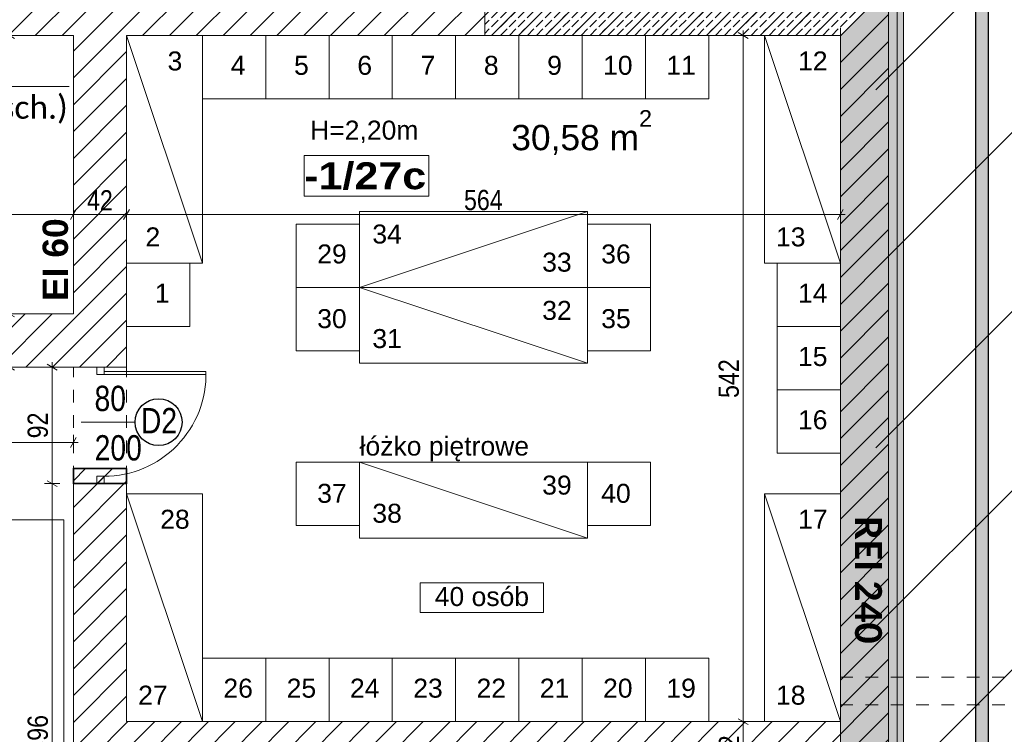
# Model space of a CAD drawing. Header units: centimetres. Extents: x 18292 to 3593338517, y 11794 to 62103.
# Tile 40 of 147: x 29338 to 30116, y 55224 to 55789. Entities that reach past the tile are written whole.
import ezdxf

# ---------------------------------------------------------------- set-up
doc = ezdxf.new("R2010")
doc.units = ezdxf.units.CM
doc.header["$MEASUREMENT"] = 0
doc.linetypes.add('Dashed-002', pattern=[20, 10, -10])
for name, color, linetype in [('410-Fundamenty', 7, 'Continuous'), ('499-Wymiary i opisy', 7, 'Continuous'), ('___WYBURZENIA', 7, 'Continuous'), ('__PROJEKTOWANE', 7, 'Continuous'), ('__PROJEKTOWANE_WYPOSAŻENIE', 7, 'Continuous'), ('MF-NR', 7, 'Continuous'), ('MF_KRESKOWANIE', 7, 'Continuous'), ('MF_NR', 7, 'Continuous'), ('MF_OKNA', 7, 'Continuous'), ('MF_przerywana', 7, 'Continuous'), ('MF_SCIANY_KONSTR', 7, 'Continuous'), ('MF_SCIANY_KONSTR istn.', 7, 'Continuous'), ('MF_WIDOK', 7, 'Continuous')]:
    doc.layers.add(name, color=color, linetype=linetype)
doc.styles.add('GENERATED_STYLE_1', font='txt')
doc.styles.add('GENERATED_STYLE_2', font='txt')
doc.styles.add('GENERATED_STYLE_4', font='txt')
doc.styles.add('GENERATED_STYLE_5', font='txt')
doc.styles.add('GENERATED_STYLE_6', font='txt')
doc.styles.add('GENERATED_STYLE_7', font='txt')
doc.styles.add('GENERATED_STYLE_8', font='txt')
doc.dimstyles.new('GENERATED_STYLE__1', dxfattribs={"dimtxt": 16, "dimasz": 6.08, "dimexe": 0.18, "dimexo": 0.0625, "dimgap": 0.09, "dimtad": 1, "dimtih": 1, "dimtoh": 1, "dimdec": 0, "dimzin": 0, "dimdsep": 46, "dimtxsty": 'GENERATED_STYLE_4', "dimblk": 'ARROWHEAD_2', "dimblk1": 'ARROWHEAD_2', "dimblk2": 'ARROWHEAD_2', "dimcen": 0.09, "dimse1": 1, "dimse2": 1, "dimclrd": 7, "dimclre": 7, "dimclrt": 7, "dimadec": 0, "dimazin": 0, "dimtfac": 1, "dimtdec": 4, "dimtmove": 0, "dimatfit": 3, "dimfxl": 0, "dimtolj": 1, "dimtzin": 0, "dimarcsym": 0})
doc.dimstyles.new('GENERATED_STYLE__4', dxfattribs={"dimtxt": 16, "dimasz": 6.08, "dimexe": 0.18, "dimexo": 0.0625, "dimgap": 0.09, "dimtad": 1, "dimdec": 0, "dimzin": 0, "dimdsep": 46, "dimtxsty": 'GENERATED_STYLE_4', "dimblk": 'ARROWHEAD_2', "dimblk1": 'ARROWHEAD_2', "dimblk2": 'ARROWHEAD_2', "dimcen": 0.09, "dimse1": 1, "dimse2": 1, "dimclrd": 7, "dimclre": 7, "dimclrt": 7, "dimadec": 0, "dimazin": 0, "dimtfac": 1, "dimtdec": 4, "dimtmove": 0, "dimatfit": 3, "dimfxl": 0, "dimtolj": 1, "dimtzin": 0, "dimarcsym": 0})
doc.dimstyles.new('GENERATED_STYLE__6', dxfattribs={"dimtxt": 16, "dimasz": 6.08, "dimexe": 0.18, "dimexo": 0.0625, "dimgap": 0.09, "dimtad": 1, "dimdec": 0, "dimzin": 0, "dimdsep": 46, "dimtxsty": 'GENERATED_STYLE_1', "dimblk": 'ARROWHEAD_2', "dimblk1": 'ARROWHEAD_2', "dimblk2": 'ARROWHEAD_2', "dimcen": 0.09, "dimse1": 1, "dimse2": 1, "dimclrd": 7, "dimclre": 7, "dimclrt": 7, "dimadec": 0, "dimazin": 0, "dimtfac": 1, "dimtdec": 4, "dimtmove": 0, "dimatfit": 3, "dimfxl": 0, "dimtolj": 1, "dimtzin": 0, "dimarcsym": 0})
pattern_1 = [(45, (4868174.165, 3898003.605), (-10.606601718, 10.606601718), [])]
pattern_2 = [(45, (4868174.165, 3898003.605), (-7.071067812, 7.071067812), [7.5, -2.5]), (45, (4868174.165, 3898010.676), (-7.071067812, 7.071067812), [7.5, -2.5])]

# ---------------------------------------------------------------- blocks, each defined once
blk = doc.blocks.new('*D65', base_point=(4868174.17, 3898003.61))
at = {"layer": '499-Wymiary i opisy', "color": 7, "linetype": 'Continuous', "lineweight": 13}
for p, q in [((29326.36, 55516.8), (29334.36, 55512.18)), ((29336.36, 55514.49), (29324.36, 55514.49)), ((29330.36, 54747.49), (29330.36, 55514.49)), ((29336.36, 54747.49), (29324.36, 54747.49)), ((29326.36, 54749.8), (29334.36, 54745.18))]:
    blk.add_line(p, q, dxfattribs=at)
at = {"layer": '499-Wymiary i opisy', "color": 7, "lineweight": 13, "insert": (29327.16, 55115.63), "char_height": 16, "attachment_point": 7, "rotation": 90, "style": 'GENERATED_STYLE_4'}
blk.add_mtext('\\A1;{\\pql;\\fArial Narrow|b0|i0|c238|p34;767}', dxfattribs=at)
blk = doc.blocks.new('ARROWHEAD_2')
at = {"color": 0, "linetype": 'Continuous', "lineweight": 0}
for p, q in [((0, 0), (-1, 0)), ((-0.38, -0.66), (0.38, 0.66))]:
    blk.add_line(p, q, dxfattribs=at)
blk = doc.blocks.new('*D66', base_point=(4868174.17, 3898003.61))
at = {"layer": '499-Wymiary i opisy', "color": 7, "linetype": 'Continuous', "lineweight": 13}
for p, q in [((29336.36, 55556.49), (29324.36, 55556.49)), ((29326.36, 55558.8), (29334.36, 55554.18)), ((29330.36, 55514.49), (29330.36, 55556.49)), ((29326.36, 55516.8), (29334.36, 55512.18)), ((29336.36, 55514.49), (29324.36, 55514.49))]:
    blk.add_line(p, q, dxfattribs=at)
at = {"layer": '499-Wymiary i opisy', "color": 7, "lineweight": 13, "insert": (29327.16, 55525.25), "char_height": 16, "attachment_point": 7, "rotation": 90, "style": 'GENERATED_STYLE_4'}
blk.add_mtext('\\A1;{\\pql;\\fArial Narrow|b0|i0|c238|p34;42}', dxfattribs=at)
blk = doc.blocks.new('*D67', base_point=(4868174.17, 3898003.61))
at = {"layer": '499-Wymiary i opisy', "color": 7, "linetype": 'Continuous', "lineweight": 13}
for p, q in [((29336.36, 55776.49), (29324.36, 55776.49)), ((29326.36, 55778.8), (29334.36, 55774.18)), ((29330.36, 55556.49), (29330.36, 55776.49)), ((29336.36, 55556.49), (29324.36, 55556.49)), ((29326.36, 55558.8), (29334.36, 55554.18))]:
    blk.add_line(p, q, dxfattribs=at)
at = {"layer": '499-Wymiary i opisy', "color": 7, "lineweight": 13, "insert": (29327.16, 55651.13), "char_height": 16, "attachment_point": 7, "rotation": 90, "style": 'GENERATED_STYLE_4'}
blk.add_mtext('\\A1;{\\pql;\\fArial Narrow|b0|i0|c238|p34;220}', dxfattribs=at)
blk = doc.blocks.new('*D68', base_point=(4868174.17, 3898003.61))
at = {"layer": '499-Wymiary i opisy', "color": 7, "linetype": 'Continuous', "lineweight": 13}
for p, q in [((29336.36, 55820.49), (29324.36, 55820.49)), ((29334.36, 55818.18), (29326.36, 55822.8)), ((29330.36, 55820.49), (29330.36, 55824.41)), ((29330.36, 55776.49), (29330.36, 55820.49)), ((29336.36, 55776.49), (29324.36, 55776.49)), ((29326.36, 55778.8), (29334.36, 55774.18))]:
    blk.add_line(p, q, dxfattribs=at)
at = {"layer": '499-Wymiary i opisy', "color": 7, "lineweight": 13, "insert": (29327.16, 55788.25), "char_height": 16, "attachment_point": 7, "rotation": 90, "style": 'GENERATED_STYLE_4'}
blk.add_mtext('\\A1;{\\pql;\\fArial Narrow|b0|i0|c238|p34;44}', dxfattribs=at)
blk = doc.blocks.new('*D75', base_point=(4868174.17, 3898003.61))
at = {"layer": '499-Wymiary i opisy', "color": 7, "linetype": 'Continuous', "lineweight": 13}
for p, q in [((29042.88, 55629.09), (29042.88, 55641.09)), ((29380.88, 55629.09), (29380.88, 55641.09)), ((29045.19, 55639.09), (29040.57, 55631.09)), ((29042.88, 55635.09), (29380.88, 55635.09)), ((29383.19, 55639.09), (29378.57, 55631.09))]:
    blk.add_line(p, q, dxfattribs=at)
at = {"layer": '499-Wymiary i opisy', "color": 7, "lineweight": 13, "insert": (29196.52, 55638.29), "char_height": 16, "attachment_point": 7, "style": 'GENERATED_STYLE_4'}
blk.add_mtext('\\A1;{\\pql;\\fArial Narrow|b0|i0|c238|p34;338}', dxfattribs=at)
blk = doc.blocks.new('*D76', base_point=(4868174.17, 3898003.61))
at = {"layer": '499-Wymiary i opisy', "color": 7, "linetype": 'Continuous', "lineweight": 13}
for p, q in [((29380.88, 55629.09), (29380.88, 55641.09)), ((29422.88, 55629.09), (29422.88, 55641.09)), ((29383.19, 55639.09), (29378.57, 55631.09)), ((29380.88, 55635.09), (29422.88, 55635.09)), ((29425.19, 55639.09), (29420.57, 55631.09))]:
    blk.add_line(p, q, dxfattribs=at)
at = {"layer": '499-Wymiary i opisy', "color": 7, "lineweight": 13, "insert": (29391.64, 55638.29), "char_height": 16, "attachment_point": 7, "style": 'GENERATED_STYLE_4'}
blk.add_mtext('\\A1;{\\pql;\\fArial Narrow|b0|i0|c238|p34;42}', dxfattribs=at)
blk = doc.blocks.new('*D77', base_point=(4868174.17, 3898003.61))
at = {"layer": '499-Wymiary i opisy', "color": 7, "linetype": 'Continuous', "lineweight": 13}
for p, q in [((29422.88, 55629.09), (29422.88, 55641.09)), ((29986.88, 55629.09), (29986.88, 55641.09)), ((29425.19, 55639.09), (29420.57, 55631.09)), ((29422.88, 55635.09), (29986.88, 55635.09)), ((29984.57, 55631.09), (29989.19, 55639.09)), ((29986.88, 55635.09), (29990.79, 55635.09))]:
    blk.add_line(p, q, dxfattribs=at)
at = {"layer": '499-Wymiary i opisy', "color": 7, "lineweight": 13, "insert": (29689.52, 55638.29), "char_height": 16, "attachment_point": 7, "style": 'GENERATED_STYLE_4'}
blk.add_mtext('\\A1;{\\pql;\\fArial Narrow|b0|i0|c238|p34;564}', dxfattribs=at)
blk = doc.blocks.new('*D126', base_point=(4868174.17, 3898003.61))
at = {"layer": '499-Wymiary i opisy', "color": 7, "linetype": 'Continuous', "lineweight": 13}
for p, q in [((31249.77, 59744.18), (31241.77, 59748.8)), ((31245.77, 59746.49), (31245.77, 59750.41)), ((31251.77, 59746.49), (31239.77, 59746.49)), ((31245.77, 52927.49), (31245.77, 59746.49)), ((31251.77, 52927.49), (31239.77, 52927.49)), ((31241.77, 52929.8), (31249.77, 52925.18)), ((31245.77, 52923.58), (31245.77, 52927.49))]:
    blk.add_line(p, q, dxfattribs=at)
at = {"layer": '499-Wymiary i opisy', "color": 7, "lineweight": 13, "insert": (31242.57, 56311.39), "char_height": 16, "attachment_point": 7, "rotation": 90, "style": 'GENERATED_STYLE_1'}
blk.add_mtext('\\A1;{\\pql;\\fArial Narrow|b1|i0|c238|p34;6\xa0819}', dxfattribs=at)
blk = doc.blocks.new('*D130', base_point=(4868174.17, 3898003.61))
at = {"layer": '499-Wymiary i opisy', "color": 7, "linetype": 'Continuous', "lineweight": 13}
for p, q in [((31211.77, 55828.8), (31219.77, 55824.18)), ((31221.77, 55826.49), (31209.77, 55826.49)), ((31215.77, 54595.49), (31215.77, 55826.49)), ((31221.77, 54595.49), (31209.77, 54595.49)), ((31211.77, 54597.8), (31219.77, 54593.18))]:
    blk.add_line(p, q, dxfattribs=at)
at = {"layer": '499-Wymiary i opisy', "color": 7, "lineweight": 13, "insert": (31212.57, 55187.95), "char_height": 16, "attachment_point": 7, "rotation": 90, "style": 'GENERATED_STYLE_4'}
blk.add_mtext('\\A1;{\\pql;\\fArial Narrow|b0|i0|c238|p34;1\xa0231}', dxfattribs=at)
blk = doc.blocks.new('*D138', base_point=(4868174.17, 3898003.61))
at = {"layer": '499-Wymiary i opisy', "color": 7, "linetype": 'Continuous', "lineweight": 13}
for p, q in [((31181.77, 55828.8), (31189.77, 55824.18)), ((31191.77, 55826.49), (31179.77, 55826.49)), ((31185.77, 54595.49), (31185.77, 55826.49)), ((31191.77, 54595.49), (31179.77, 54595.49)), ((31181.77, 54597.8), (31189.77, 54593.18))]:
    blk.add_line(p, q, dxfattribs=at)
at = {"layer": '499-Wymiary i opisy', "color": 7, "lineweight": 13, "insert": (31182.57, 55187.95), "char_height": 16, "attachment_point": 7, "rotation": 90, "style": 'GENERATED_STYLE_4'}
blk.add_mtext('\\A1;{\\pql;\\fArial Narrow|b0|i0|c238|p34;1\xa0231}', dxfattribs=at)
blk = doc.blocks.new('*D155', base_point=(4868174.17, 3898003.61))
at = {"layer": '499-Wymiary i opisy', "color": 7, "linetype": 'Continuous', "lineweight": 13}
for p, q in [((29360.15, 55424.8), (29368.15, 55420.18)), ((29370.15, 55422.49), (29358.15, 55422.49)), ((29364.15, 55026.49), (29364.15, 55422.49)), ((29370.15, 55026.49), (29358.15, 55026.49)), ((29360.15, 55028.8), (29368.15, 55024.18))]:
    blk.add_line(p, q, dxfattribs=at)
at = {"layer": '499-Wymiary i opisy', "color": 7, "lineweight": 13, "insert": (29360.95, 55209.13), "char_height": 16, "attachment_point": 7, "rotation": 90, "style": 'GENERATED_STYLE_4'}
blk.add_mtext('\\A1;{\\pql;\\fArial Narrow|b0|i0|c238|p34;396}', dxfattribs=at)
blk = doc.blocks.new('*D156', base_point=(4868174.17, 3898003.61))
at = {"layer": '499-Wymiary i opisy', "color": 7, "linetype": 'Continuous', "lineweight": 13}
for p, q in [((29368.15, 55512.18), (29360.15, 55516.8)), ((29364.15, 55514.49), (29364.15, 55518.41)), ((29370.15, 55514.49), (29358.15, 55514.49)), ((29364.15, 55422.49), (29364.15, 55514.49)), ((29360.15, 55424.8), (29368.15, 55420.18)), ((29370.15, 55422.49), (29358.15, 55422.49))]:
    blk.add_line(p, q, dxfattribs=at)
at = {"layer": '499-Wymiary i opisy', "color": 7, "lineweight": 13, "insert": (29360.95, 55458.25), "char_height": 16, "attachment_point": 7, "rotation": 90, "style": 'GENERATED_STYLE_4'}
blk.add_mtext('\\A1;{\\pql;\\fArial Narrow|b0|i0|c238|p34;92}', dxfattribs=at)
blk = doc.blocks.new('*D161', base_point=(4868174.17, 3898003.61))
at = {"layer": '499-Wymiary i opisy', "color": 7, "linetype": 'Continuous', "lineweight": 13}
for p, q in [((29238.19, 55458.99), (29233.57, 55450.99)), ((29235.88, 55448.99), (29235.88, 55460.99)), ((29235.88, 55454.99), (29380.88, 55454.99)), ((29378.57, 55450.99), (29383.19, 55458.99)), ((29380.88, 55448.99), (29380.88, 55460.99)), ((29380.88, 55454.99), (29384.79, 55454.99))]:
    blk.add_line(p, q, dxfattribs=at)
at = {"layer": '499-Wymiary i opisy', "color": 7, "lineweight": 13, "insert": (29293.02, 55458.19), "char_height": 16, "attachment_point": 7, "style": 'GENERATED_STYLE_4'}
blk.add_mtext('\\A1;{\\pql;\\fArial Narrow|b0|i0|c238|p34;145}', dxfattribs=at)
blk = doc.blocks.new('*D177', base_point=(4868174.17, 3898003.61))
at = {"layer": '499-Wymiary i opisy', "color": 7, "linetype": 'Continuous', "lineweight": 13}
for p, q in [((30246.94, 55824.18), (30238.94, 55828.8)), ((30242.94, 55826.49), (30242.94, 55830.41)), ((30248.94, 55826.49), (30236.94, 55826.49)), ((30242.94, 55305.64), (30242.94, 55826.49)), ((30238.94, 55307.95), (30246.94, 55303.33)), ((30248.94, 55305.64), (30236.94, 55305.64))]:
    blk.add_line(p, q, dxfattribs=at)
at = {"layer": '499-Wymiary i opisy', "color": 7, "lineweight": 13, "insert": (30239.74, 55550.71), "char_height": 16, "attachment_point": 7, "rotation": 90, "style": 'GENERATED_STYLE_4'}
blk.add_mtext('\\A1;{\\pql;\\fArial Narrow|b0|i0|c238|p34;521}', dxfattribs=at)
blk = doc.blocks.new('*D249', base_point=(4868174.17, 3898003.61))
at = {"layer": '499-Wymiary i opisy', "color": 7, "linetype": 'Continuous', "lineweight": 13}
for p, q in [((29906.11, 55236.8), (29914.11, 55232.18)), ((29916.11, 55234.49), (29904.11, 55234.49)), ((29910.11, 55192.49), (29910.11, 55234.49)), ((29916.11, 55192.49), (29904.11, 55192.49)), ((29906.11, 55194.8), (29914.11, 55190.18))]:
    blk.add_line(p, q, dxfattribs=at)
at = {"layer": '499-Wymiary i opisy', "color": 7, "lineweight": 13, "insert": (29906.91, 55203.25), "char_height": 16, "attachment_point": 7, "rotation": 90, "style": 'GENERATED_STYLE_4'}
blk.add_mtext('\\A1;{\\pql;\\fArial Narrow|b0|i0|c238|p34;42}', dxfattribs=at)
blk = doc.blocks.new('*D250', base_point=(4868174.17, 3898003.61))
at = {"layer": '499-Wymiary i opisy', "color": 7, "linetype": 'Continuous', "lineweight": 13}
for p, q in [((29916.11, 55776.49), (29904.11, 55776.49)), ((29914.11, 55774.18), (29906.11, 55778.8)), ((29910.11, 55776.49), (29910.11, 55780.41)), ((29910.11, 55234.49), (29910.11, 55776.49)), ((29906.11, 55236.8), (29914.11, 55232.18)), ((29916.11, 55234.49), (29904.11, 55234.49))]:
    blk.add_line(p, q, dxfattribs=at)
at = {"layer": '499-Wymiary i opisy', "color": 7, "lineweight": 13, "insert": (29906.91, 55490.13), "char_height": 16, "attachment_point": 7, "rotation": 90, "style": 'GENERATED_STYLE_4'}
blk.add_mtext('\\A1;{\\pql;\\fArial Narrow|b0|i0|c238|p34;542}', dxfattribs=at)

msp = doc.modelspace()

# ---------------------------------------------------------------- hatches: boundary and pattern name
at = {"layer": '410-Fundamenty', "linetype": 'Continuous', "lineweight": 0, "true_color": 0x000000}
h = msp.add_hatch(dxfattribs=at)
h.set_pattern_fill('beton_000a', color=18, style=0, pattern_type=2)
h.set_pattern_definition(pattern_2)
h.paths.add_polyline_path([(29705.88, 55776.49), (29730.88, 55801.49), (29730.88, 56288.49), (29705.88, 56288.49)])
h = msp.add_hatch(dxfattribs=at)
h.set_pattern_fill('beton_000a', color=18, style=0, pattern_type=2)
h.set_pattern_definition(pattern_2)
h.paths.add_polyline_path([(30031.88, 54600.49), (30031.88, 55821.49), (30016.88, 55806.49), (30016.88, 54615.49)])
h = msp.add_hatch(dxfattribs=at)
h.set_pattern_fill('Styropian_000a', color=18, style=0, pattern_type=2)
h.set_pattern_definition([(90, (4868174.1653, 3898003.6053), (-3.4641016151, 0), [2, -4]), (90, (4868172.4333, 3898006.6053), (-3.4641016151, 0), [2, -4]), (150, (4868174.1653, 3898005.6053), (1.7320508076, 3), [2, -4]), (150, (4868170.7012, 3898005.6053), (1.7320508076, 3), [2, -4]), (210, (4868174.1653, 3898003.6053), (-1.7320508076, 3), [2, -4]), (210, (4868170.7012, 3898003.6053), (-1.7320508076, 3), [2, -4])])
h.paths.add_polyline_path([(30036.88, 54595.49), (30036.88, 55826.49), (30031.88, 55821.49), (30031.88, 54600.49)])
h = msp.add_hatch(dxfattribs=at)
h.set_pattern_fill('beton_000a', color=18, style=0, pattern_type=2)
h.set_pattern_definition(pattern_2)
h.paths.add_polyline_path([(30016.88, 54615.49), (30016.88, 55806.49), (30011.88, 55801.49), (30011.88, 54620.49)])
h = msp.add_hatch(dxfattribs=at)
h.set_pattern_fill('beton_000a', color=18, style=0, pattern_type=2)
h.set_pattern_definition(pattern_2)
h.paths.add_polyline_path([(30011.88, 55801.49), (29730.88, 55801.49), (29705.88, 55776.49), (29986.88, 55776.49)])
h = msp.add_hatch(dxfattribs=at)
h.set_pattern_fill('beton_000a', color=18, style=0, pattern_type=2)
h.set_pattern_definition(pattern_2)
h.paths.add_polyline_path([(30011.88, 54620.49), (30011.88, 55801.49), (29986.88, 55776.49), (29986.88, 54645.49)])
at = {"layer": '___WYBURZENIA', "linetype": 'Continuous', "lineweight": 35}
h = msp.add_hatch(dxfattribs=at)
h.set_pattern_fill('bloczki_ceramiczne_000a', color=30, style=0, pattern_type=2)
h.set_pattern_definition(pattern_1)
h.paths.add_polyline_path([(29422.88, 55434.49), (29380.88, 55434.49), (29380.88, 55422.49), (29422.88, 55422.49)])
at = {"layer": '__PROJEKTOWANE', "linetype": 'Continuous', "lineweight": 13}
h = msp.add_hatch(dxfattribs=at)
h.set_pattern_fill('Bloczki_ceramiczne_kopia_DD', color=150, style=0, pattern_type=2)
h.set_pattern_definition([(45, (4868174.17, 3898003.61), (-70.7106781, 70.7106781), [])])
h.paths.add_polyline_path([(29714.88, 54617.49), (30014.88, 54617.49), (30014.88, 55810.49), (29733.88, 55810.49), (29733.88, 56706.54), (30093.98, 56706.54), (30092.06, 56167.49), (30371.88, 56167.49), (30371.88, 54260.49), (30071.88, 54260.49), (30071.88, 53759.49), (28132.88, 53759.49), (28132.88, 54560.49), (27833.92, 54560.49), (27832.9, 55446.69), (26114.07, 55446.61), (26114.07, 55792.49), (28189.88, 55792.49), (28189.88, 54917.49), (28489.88, 54917.49), (28489.88, 54116.49), (29714.88, 54116.49)])
at = {"layer": '__PROJEKTOWANE', "linetype": 'Continuous', "lineweight": 25}
h = msp.add_hatch(color=230, dxfattribs=at)
h.paths.add_polyline_path([(27914.85, 56613.92), (27914.85, 54825.65), (28391.41, 54825.65), (28391.41, 54038.82), (28822.34, 54038.82), (28822.34, 53475.15), (29471.71, 53475.15), (29471.71, 54038.82), (29811.8, 54038.82), (29811.8, 54541.02), (30104, 54541.02), (30104, 55897.12), (28839.09, 55897.12), (28839.09, 56613.92)])
h.paths.add_polyline_path([(28832.34, 53485.15), (28832.34, 54048.82), (28401.41, 54048.82), (28401.41, 54835.65), (27924.85, 54835.65), (27924.85, 56603.92), (28829.09, 56603.92), (28829.09, 55887.12), (30094, 55887.12), (30094, 54551.02), (29801.8, 54551.02), (29801.8, 54048.82), (29461.71, 54048.82), (29461.71, 53485.15)], flags=0)
at = {"layer": 'MF_KRESKOWANIE', "linetype": 'Continuous', "lineweight": 13}
h = msp.add_hatch(dxfattribs=at)
h.set_pattern_fill('bloczki_ceramiczne_000a', color=250, style=0, pattern_type=2)
h.set_pattern_definition(pattern_1)
h.paths.add_polyline_path([(28179.88, 54907.49), (28479.88, 54907.49), (28479.88, 54896.49), (28479.88, 54735.49), (28479.88, 54106.49), (28547.88, 54106.49), (28855.88, 54106.49), (28855.88, 53966.49), (28897.88, 53966.49), (29179.56, 53966.49), (29179.56, 53894.49), (29179.56, 53558.49), (29349.56, 53558.49), (29349.56, 53894.49), (29349.56, 53966.49), (29349.56, 54106.49), (29724.88, 54106.49), (29724.88, 54607.49), (30024.88, 54607.49), (30024.88, 54660.49), (30024.88, 55820.49), (29705.88, 55820.49), (28929.88, 55820.49), (28929.88, 55776.49), (29000.88, 55776.49), (29000.88, 55556.49), (28933.88, 55556.49), (28923.88, 55556.49), (28923.88, 55514.49), (29143.88, 55514.49), (29143.88, 55556.49), (29042.88, 55556.49), (29042.88, 55776.49), (29380.88, 55776.49), (29380.88, 55556.49), (29223.88, 55556.49), (29223.88, 55514.49), (29422.88, 55514.49), (29422.88, 55776.49), (29686.88, 55776.49), (29986.88, 55776.49), (29986.88, 55234.49), (29686.88, 55234.49), (29422.88, 55234.49), (29422.88, 55434.49), (29380.88, 55434.49), (29380.88, 55393.49), (29380.88, 55026.49), (29422.88, 55026.49), (29422.88, 55192.49), (29986.88, 55192.49), (29986.88, 54645.49), (29722.88, 54645.49), (29722.88, 54735.49), (29722.88, 54747.49), (29422.88, 54747.49), (29422.88, 54934.49), (29380.88, 54934.49), (29380.88, 54747.49), (29380.88, 54705.49), (29686.88, 54705.49), (29686.88, 54144.49), (29284.88, 54144.49), (29284.88, 54705.49), (29288.88, 54705.49), (29288.88, 54747.49), (29190.88, 54747.49), (29190.88, 54705.49), (29242.88, 54705.49), (29242.88, 54290.49), (29217.88, 54290.49), (29232.88, 54248.49), (29242.88, 54248.49), (29242.88, 54144.49), (29062.88, 54144.49), (29062.88, 54147.49), (29020.88, 54147.49), (29020.88, 54144.49), (29007.88, 54144.49), (29007.88, 54106.49), (29311.56, 54106.49), (29311.56, 54008.49), (29311.56, 53894.49), (29311.22, 53894.49), (29311.22, 53600.49), (29221.56, 53600.49), (29221.56, 53894.49), (29221.56, 53983.49), (29196.56, 54008.49), (28897.88, 54008.49), (28897.88, 54106.49), (28947.88, 54106.49), (28947.88, 54144.49), (28897.88, 54144.49), (28897.88, 54159.49), (28855.88, 54159.49), (28855.88, 54144.49), (28517.88, 54144.49), (28517.88, 54705.49), (28657.88, 54705.49), (28657.88, 54747.49), (28517.88, 54747.49), (28517.88, 54907.49), (28781.88, 54907.49), (28781.88, 54871.49), (28823.88, 54871.49), (28823.88, 55099.49), (28781.88, 55099.49), (28781.88, 54945.49), (28527.88, 54945.49), (28217.88, 54945.49), (28217.88, 55790.1), (28680.42, 55790.44), (28680.56, 55820.49), (28217.88, 55820.49), (28193.88, 55782.49), (28179.88, 55782.49), (28179.88, 54945.49)])

# ---------------------------------------------------------------- linework, layer by layer
at = {"layer": '410-Fundamenty', "color": 7, "linetype": 'Continuous', "lineweight": 13}
msp.add_line((30031.88, 54600.49), (30031.88, 55821.49), dxfattribs=at)
at = {"layer": '410-Fundamenty', "color": 7, "linetype": 'Continuous', "lineweight": 13, "flags": 128}
for points in [[(29705.88, 56288.49), (29705.88, 55776.49)], [(30036.88, 54595.49), (30036.88, 55826.49)], [(29705.88, 55776.49), (29986.88, 55776.49)], [(29986.88, 55776.49), (29986.88, 54645.49)]]:
    msp.add_lwpolyline(points, dxfattribs=at)
at = {"layer": '___WYBURZENIA', "color": 30, "linetype": 'Continuous', "lineweight": 35, "flags": 128}
msp.add_lwpolyline([(29422.88, 55434.49), (29380.88, 55434.49), (29380.88, 55422.49), (29422.88, 55422.49)], close=True, dxfattribs=at)
at = {"layer": '__PROJEKTOWANE', "color": 230, "linetype": 'Continuous', "lineweight": 25, "flags": 128}
for points in [[(28822.34, 53475.15), (29471.71, 53475.15), (29471.71, 54038.82), (29811.8, 54038.82), (29811.8, 54541.02), (30104, 54541.02), (30104, 55897.12), (28839.09, 55897.12), (28839.09, 56613.92), (27914.88, 56613.92), (27914.88, 54825.65), (28391.41, 54825.65), (28391.41, 54038.82), (28822.34, 54038.82)], [(28832.34, 53485.15), (29461.71, 53485.15), (29461.71, 54048.82), (29801.8, 54048.82), (29801.8, 54551.02), (30094, 54551.02), (30094, 55887.12), (28829.09, 55887.12), (28829.09, 56603.92), (27924.85, 56603.92), (27924.85, 54835.65), (28401.41, 54835.65), (28401.41, 54048.82), (28832.34, 54048.82)]]:
    msp.add_lwpolyline(points, close=True, dxfattribs=at)
at = {"layer": '__PROJEKTOWANE', "color": 150, "linetype": 'Continuous', "lineweight": 13, "flags": 128}
msp.add_lwpolyline([(29092.47, 55747.92), (29092.47, 55736.18), (29377.53, 55736.18)], dxfattribs=at)
at = {"layer": '__PROJEKTOWANE', "color": 7, "linetype": 'Continuous', "lineweight": 25}
msp.add_circle((29448.2, 55471.03), 18.52, dxfattribs=at)
at = {"layer": '__PROJEKTOWANE_WYPOSAŻENIE', "color": 7, "linetype": 'Continuous', "lineweight": 13}
for p, q in [((29482.88, 55596.49), (29422.88, 55776.49)), ((29986.88, 55596.49), (29926.88, 55776.49)), ((29607.01, 55577.49), (29787.01, 55637.49)), ((29607.01, 55577.49), (29787.01, 55517.49)), ((29607.01, 55439.49), (29787.01, 55379.49)), ((29482.88, 55234.49), (29422.88, 55414.49)), ((29986.88, 55234.49), (29926.88, 55414.49))]:
    msp.add_line(p, q, dxfattribs=at)
at = {"layer": '__PROJEKTOWANE_WYPOSAŻENIE', "color": 7, "linetype": 'Continuous', "lineweight": 13, "flags": 128}
for points in [[(29422.88, 55596.49), (29482.88, 55596.49), (29482.88, 55776.49), (29422.88, 55776.49)], [(29532.88, 55776.49), (29532.88, 55726.49), (29482.88, 55726.49), (29482.88, 55776.49)], [(29582.88, 55776.49), (29582.88, 55726.49), (29532.88, 55726.49), (29532.88, 55776.49)], [(29632.88, 55776.49), (29632.88, 55726.49), (29582.88, 55726.49), (29582.88, 55776.49)], [(29682.88, 55776.49), (29682.88, 55726.49), (29632.88, 55726.49), (29632.88, 55776.49)], [(29732.88, 55776.49), (29732.88, 55726.49), (29682.88, 55726.49), (29682.88, 55776.49)], [(29782.88, 55776.49), (29782.88, 55726.49), (29732.88, 55726.49), (29732.88, 55776.49)], [(29832.88, 55776.49), (29832.88, 55726.49), (29782.88, 55726.49), (29782.88, 55776.49)], [(29882.88, 55776.49), (29882.88, 55726.49), (29832.88, 55726.49), (29832.88, 55776.49)], [(29926.88, 55596.49), (29986.88, 55596.49), (29986.88, 55776.49), (29926.88, 55776.49)], [(29607.01, 55577.49), (29607.01, 55637.49), (29787.01, 55637.49), (29787.01, 55577.49)], [(29607.01, 55627.49), (29607.01, 55577.49), (29557.01, 55577.49), (29557.01, 55627.49)], [(29787.01, 55577.49), (29787.01, 55627.49), (29837.01, 55627.49), (29837.01, 55577.49)], [(29472.88, 55596.49), (29472.88, 55546.49), (29422.88, 55546.49), (29422.88, 55596.49)], [(29986.88, 55596.49), (29986.88, 55546.49), (29936.88, 55546.49), (29936.88, 55596.49)], [(29607.01, 55527.49), (29607.01, 55577.49), (29557.01, 55577.49), (29557.01, 55527.49)], [(29607.01, 55577.49), (29607.01, 55517.49), (29787.01, 55517.49), (29787.01, 55577.49)], [(29787.01, 55577.49), (29787.01, 55527.49), (29837.01, 55527.49), (29837.01, 55577.49)], [(29986.88, 55546.49), (29986.88, 55496.49), (29936.88, 55496.49), (29936.88, 55546.49)], [(29986.88, 55496.49), (29986.88, 55446.49), (29936.88, 55446.49), (29936.88, 55496.49)], [(29607.01, 55389.49), (29607.01, 55439.49), (29557.01, 55439.49), (29557.01, 55389.49)], [(29607.01, 55439.49), (29607.01, 55379.49), (29787.01, 55379.49), (29787.01, 55439.49)], [(29787.01, 55439.49), (29787.01, 55389.49), (29837.01, 55389.49), (29837.01, 55439.49)], [(29422.88, 55234.49), (29482.88, 55234.49), (29482.88, 55414.49), (29422.88, 55414.49)], [(29926.88, 55234.49), (29986.88, 55234.49), (29986.88, 55414.49), (29926.88, 55414.49)], [(29373.34, 55393.76), (29323.34, 55393.76), (29323.34, 55046.18), (29373.34, 55046.18)], [(29532.88, 55284.49), (29532.88, 55234.49), (29482.88, 55234.49), (29482.88, 55284.49)], [(29582.88, 55284.49), (29582.88, 55234.49), (29532.88, 55234.49), (29532.88, 55284.49)], [(29632.88, 55284.49), (29632.88, 55234.49), (29582.88, 55234.49), (29582.88, 55284.49)], [(29682.88, 55284.49), (29682.88, 55234.49), (29632.88, 55234.49), (29632.88, 55284.49)], [(29732.88, 55284.49), (29732.88, 55234.49), (29682.88, 55234.49), (29682.88, 55284.49)], [(29782.88, 55284.49), (29782.88, 55234.49), (29732.88, 55234.49), (29732.88, 55284.49)], [(29832.88, 55284.49), (29832.88, 55234.49), (29782.88, 55234.49), (29782.88, 55284.49)], [(29882.88, 55284.49), (29882.88, 55234.49), (29832.88, 55234.49), (29832.88, 55284.49)]]:
    msp.add_lwpolyline(points, close=True, dxfattribs=at)
at = {"layer": '__PROJEKTOWANE_WYPOSAŻENIE', "color": 150, "linetype": 'Continuous', "lineweight": 13, "flags": 128}
msp.add_lwpolyline([(29654.97, 55344.22), (29752.37, 55344.22), (29752.37, 55320.65), (29654.97, 55320.65)], close=True, dxfattribs=at)
at = {"layer": '__PROJEKTOWANE_WYPOSAŻENIE', "color": 7, "linetype": 'Dashed-002', "lineweight": 13, "flags": 128}
for points in [[(29986.88, 55269.64), (30409.88, 55269.64)], [(29986.88, 55247.7), (30409.88, 55247.7)]]:
    msp.add_lwpolyline(points, dxfattribs=at)
at = {"layer": 'MF-NR', "color": 7, "linetype": 'Continuous', "lineweight": 13}
for p, q in [((29563.36, 55681.55), (29656.7, 55681.55)), ((29563.36, 55649.66), (29563.36, 55681.55)), ((29661.7, 55681.55), (29661.7, 55649.66))]:
    msp.add_line(p, q, dxfattribs=at)
at = {"layer": 'MF-NR', "color": 7, "linetype": 'Continuous', "lineweight": 13, "flags": 128}
msp.add_lwpolyline([(29656.7, 55649.66), (29563.36, 55649.66)], dxfattribs=at)
at = {"layer": 'MF_OKNA', "color": 7, "linetype": 'Continuous', "lineweight": 13}
for p, q in [((29402.25, 55514.49), (29399.38, 55514.49)), ((29399.38, 55514.49), (29399.38, 55508.74)), ((29399.38, 55508.74), (29405.13, 55508.74)), ((29405.13, 55508.74), (29405.13, 55514.49)), ((29405.13, 55511.04), (29485.6, 55511.04)), ((29405.13, 55508.74), (29485.63, 55508.74)), ((29429.68, 55471.03), (29386.93, 55471.03)), ((29399.38, 55422.49), (29399.38, 55428.24)), ((29399.38, 55428.24), (29405.13, 55428.24)), ((29405.13, 55428.24), (29405.13, 55422.49)), ((29402.25, 55422.49), (29399.38, 55422.49))]:
    msp.add_line(p, q, dxfattribs=at)
msp.add_arc((29405.13, 55508.74), 80.5, 270, 1.63725, dxfattribs=at)
at = {"layer": 'MF_przerywana', "color": 7, "linetype": 'Dashed-002', "lineweight": 13, "flags": 128}
msp.add_lwpolyline([(29422.88, 55514.49), (29380.88, 55514.49), (29380.88, 55422.49), (29422.88, 55422.49)], close=True, dxfattribs=at)
at = {"layer": 'MF_SCIANY_KONSTR', "color": 7, "linetype": 'Continuous', "lineweight": 13}
for p, q in [((30024.88, 54660.49), (30024.88, 55820.49)), ((29986.88, 55234.49), (29986.88, 55782.49)), ((29380.88, 55776.49), (29042.88, 55776.49)), ((29380.88, 55556.49), (29380.88, 55776.49)), ((29422.88, 55776.49), (29422.88, 55514.49)), ((29686.88, 55776.49), (29422.88, 55776.49)), ((29686.88, 55776.49), (29986.88, 55776.49)), ((29349.05, 55556.49), (29380.88, 55556.49)), ((29349.05, 55514.49), (29422.88, 55514.49)), ((29380.88, 55026.49), (29380.88, 55422.49)), ((29422.88, 55422.49), (29422.88, 55234.49)), ((29686.88, 55234.49), (29422.88, 55234.49)), ((29686.88, 55234.49), (29986.88, 55234.49))]:
    msp.add_line(p, q, dxfattribs=at)
at = {"layer": 'MF_SCIANY_KONSTR istn.', "color": 7, "linetype": 'Continuous', "lineweight": 13}
for p, q in [((29259.05, 55556.49), (29349.05, 55556.49)), ((29259.05, 55514.49), (29349.05, 55514.49))]:
    msp.add_line(p, q, dxfattribs=at)
at = {"layer": 'MF_WIDOK', "color": 5, "linetype": 'Continuous', "lineweight": 15, "flags": 128}
msp.add_lwpolyline([(29563.36, 55681.55), (29661.7, 55681.55), (29661.7, 55649.66), (29563.36, 55649.66)], close=True, dxfattribs=at)

# ---------------------------------------------------------------- texts
at = {"layer": '__PROJEKTOWANE', "color": 150, "linetype": 'Continuous', "lineweight": 13, "insert": (29141.44, 55706.17), "char_height": 18, "attachment_point": 7, "line_spacing_factor": 0.922155, "style": 'GENERATED_STYLE_7'}
msp.add_mtext('\\A1;{\\pql;\\fCalibri Light|b0|i0|c238|p34;centrala \\P\\pql;\\fCalibri Light|b0|i0|c238|p34;(oddymianie kl. sch.)}', dxfattribs=at)
at = {"layer": '__PROJEKTOWANE', "color": 150, "lineweight": 13, "insert": (29726.88, 55682.11), "char_height": 20, "attachment_point": 7, "style": 'GENERATED_STYLE_2'}
msp.add_mtext('{\\fArial|b0|i0|c238|p38;30,58 m{\\H0.66x;\\S2^  ;}}', dxfattribs=at)
at = {"layer": '__PROJEKTOWANE', "color": 7, "linetype": 'Continuous', "lineweight": 13, "insert": (29610.73, 55709.2), "char_height": 15, "attachment_point": 2, "style": 'GENERATED_STYLE_2'}
msp.add_mtext('\\A1;{\\pqc;\\fArial|b0|i0|c238|p38;H=2,20m}', dxfattribs=at)
at = {"layer": '__PROJEKTOWANE', "color": 1, "linetype": 'Continuous', "lineweight": 13}
for s, insert, char_height, attachment_point, rotation, style in [('\\A1;{\\pqc;\\fArial|b1|i0|c238|p38;EI 60}', (29356.6, 55599.41), 20, 2, 90, 'GENERATED_STYLE_6'), ('\\A1;{\\pql;\\fCalibri Light|b1|i0|c238|p34;REI 240}', (29998.27, 55396.57), 21.2625, 7, 270, 'GENERATED_STYLE_8')]:
    msp.add_mtext(s, dxfattribs=dict(at, insert=insert, char_height=char_height, attachment_point=attachment_point, rotation=rotation, style=style))
at = {"layer": '__PROJEKTOWANE_WYPOSAŻENIE', "color": 150, "linetype": 'Continuous', "lineweight": 13, "char_height": 15, "style": 'GENERATED_STYLE_2'}
for s, insert, attachment_point in [('\\A1;{\\pqc;\\fArial|b0|i0|c238|p38;3}', (29461.13, 55763.83), 2), ('\\A1;{\\pqc;\\fArial|b0|i0|c238|p38;4}', (29511.07, 55760.4), 2), ('\\A1;{\\pqc;\\fArial|b0|i0|c238|p38;5}', (29561.07, 55760.4), 2), ('\\A1;{\\pqc;\\fArial|b0|i0|c238|p38;6}', (29611.07, 55760.4), 2), ('\\A1;{\\pqc;\\fArial|b0|i0|c238|p38;7}', (29661.07, 55760.4), 2), ('\\A1;{\\pqc;\\fArial|b0|i0|c238|p38;8}', (29711.07, 55760.4), 2), ('\\A1;{\\pqc;\\fArial|b0|i0|c238|p38;9}', (29761.07, 55760.4), 2), ('\\A1;{\\pqc;\\fArial|b0|i0|c238|p38;10}', (29811.07, 55760.4), 2), ('\\A1;{\\pqc;\\fArial|b0|i0|c238|p38;11}', (29861.07, 55760.4), 2), ('\\A1;{\\pqc;\\fArial|b0|i0|c238|p38;12}', (29965.13, 55763.83), 2), ('\\A1;{\\pqc;\\fArial|b0|i0|c238|p38;2}', (29443.69, 55624.87), 2), ('\\A1;{\\pqc;\\fArial|b0|i0|c238|p38;34}', (29628.77, 55627.14), 2), ('\\A1;{\\pqc;\\fArial|b0|i0|c238|p38;13}', (29947.69, 55624.87), 2), ('\\A1;{\\pqc;\\fArial|b0|i0|c238|p38;29}', (29585.21, 55611.4), 2), ('\\A1;{\\pqc;\\fArial|b0|i0|c238|p38;36}', (29809.6, 55611.4), 2), ('\\A1;{\\pqc;\\fArial|b0|i0|c238|p38;33}', (29762.96, 55604.9), 2), ('\\A1;{\\pqc;\\fArial|b0|i0|c238|p38;1}', (29451.07, 55580.4), 2), ('\\A1;{\\pqc;\\fArial|b0|i0|c238|p38;14}', (29965.07, 55580.4), 2), ('\\A1;{\\pqc;\\fArial|b0|i0|c238|p38;32}', (29762.96, 55566.81), 2), ('\\A1;{\\pqc;\\fArial|b0|i0|c238|p38;30}', (29585.21, 55560.3), 2), ('\\A1;{\\pqc;\\fArial|b0|i0|c238|p38;35}', (29809.6, 55560.3), 2), ('\\A1;{\\pqc;\\fArial|b0|i0|c238|p38;31}', (29628.77, 55544.56), 2), ('\\A1;{\\pqc;\\fArial|b0|i0|c238|p38;15}', (29965.07, 55530.4), 2), ('\\A1;{\\pqc;\\fArial|b0|i0|c238|p38;16}', (29965.07, 55480.4), 2), ('\\A1;{\\pql;\\fArial|b0|i0|c238|p38;łóżko piętrowe}', (29607.01, 55459.64), 1), ('\\A1;{\\pqc;\\fArial|b0|i0|c238|p38;39}', (29762.96, 55428.81), 2), ('\\A1;{\\pqc;\\fArial|b0|i0|c238|p38;37}', (29585.21, 55422.3), 2), ('\\A1;{\\pqc;\\fArial|b0|i0|c238|p38;40}', (29809.6, 55422.3), 2), ('\\A1;{\\pqc;\\fArial|b0|i0|c238|p38;28}', (29461.13, 55401.83), 2), ('\\A1;{\\pqc;\\fArial|b0|i0|c238|p38;38}', (29628.77, 55406.56), 2), ('\\A1;{\\pqc;\\fArial|b0|i0|c238|p38;17}', (29965.13, 55401.83), 2), ('\\A1;{\\pqc;\\fArial|b0|i0|c238|p38;40 osób}', (29703.67, 55340.79), 2), ('\\A1;{\\pqc;\\fArial|b0|i0|c238|p38;26}', (29511.07, 55268.4), 2), ('\\A1;{\\pqc;\\fArial|b0|i0|c238|p38;25}', (29561.07, 55268.4), 2), ('\\A1;{\\pqc;\\fArial|b0|i0|c238|p38;24}', (29611.07, 55268.4), 2), ('\\A1;{\\pqc;\\fArial|b0|i0|c238|p38;23}', (29661.07, 55268.4), 2), ('\\A1;{\\pqc;\\fArial|b0|i0|c238|p38;22}', (29711.07, 55268.4), 2), ('\\A1;{\\pqc;\\fArial|b0|i0|c238|p38;21}', (29761.07, 55268.4), 2), ('\\A1;{\\pqc;\\fArial|b0|i0|c238|p38;20}', (29811.07, 55268.4), 2), ('\\A1;{\\pqc;\\fArial|b0|i0|c238|p38;19}', (29861.07, 55268.4), 2), ('\\A1;{\\pqc;\\fArial|b0|i0|c238|p38;27}', (29443.69, 55262.87), 2), ('\\A1;{\\pqc;\\fArial|b0|i0|c238|p38;18}', (29947.69, 55262.87), 2)]:
    msp.add_mtext(s, dxfattribs=dict(at, insert=insert, attachment_point=attachment_point))
at = {"layer": 'MF_NR', "color": 7, "linetype": 'Continuous', "lineweight": 13, "insert": (29563.27, 55654.43), "char_height": 21.2625, "attachment_point": 7, "style": 'GENERATED_STYLE_5'}
msp.add_mtext('\\A1;{\\pql;\\fArial Black|b0|i0|c238|p38;-1/27c}', dxfattribs=at)
at = {"layer": 'MF_OKNA', "color": 7, "linetype": 'Continuous', "lineweight": 13, "char_height": 20, "attachment_point": 4, "style": 'GENERATED_STYLE_2'}
for s, insert in [('\\A1;{\\W0.800000x;\\pql;\\fArial|b0|i0|c238|p38;80}', (29397.6, 55489.64)), ('\\A1;{\\W0.800000x;\\pql;\\fArial|b0|i0|c238|p38;D2}', (29434.23, 55472.18)), ('\\A1;{\\W0.800000x;\\pql;\\fArial|b0|i0|c238|p38;200}', (29397.67, 55450.61))]:
    msp.add_mtext(s, dxfattribs=dict(at, insert=insert))

# ---------------------------------------------------------------- dimensions: what is measured, and where the dimension line sits
at = {"layer": '499-Wymiary i opisy', "color": 7, "linetype": 'Continuous', "lineweight": 13}
for base, p1, p2, dimstyle, picture, middle in [((31245.77, 59746.49), (24264.88, 52927.49), (25791.88, 59746.49), 'GENERATED_STYLE__6', '*D126', (31234.57, 56338.88)), ((30242.94, 55826.49), (30441.29, 55305.64), (30036.88, 55826.49), 'GENERATED_STYLE__4', '*D177', (30231.74, 55569)), ((31215.77, 55826.49), (30036.88, 54595.49), (30036.88, 55826.49), 'GENERATED_STYLE__4', '*D130', (31204.57, 55215.44)), ((31185.77, 55826.49), (30036.88, 54595.49), (30036.88, 55826.49), 'GENERATED_STYLE__4', '*D138', (31174.57, 55215.44)), ((29330.36, 55820.49), (29380.88, 55776.49), (29345.88, 55820.49), 'GENERATED_STYLE__4', '*D68', (29319.16, 55800.45)), ((29330.36, 55776.49), (29380.88, 55556.49), (29380.88, 55776.49), 'GENERATED_STYLE__4', '*D67', (29319.16, 55669.43)), ((29910.11, 55776.49), (29986.88, 55234.49), (29986.88, 55776.49), 'GENERATED_STYLE__4', '*D250', (29898.91, 55508.43)), ((29330.36, 55556.49), (29380.88, 55514.49), (29380.88, 55556.49), 'GENERATED_STYLE__4', '*D66', (29319.16, 55537.45)), ((29330.36, 55514.49), (29288.88, 54747.49), (29380.88, 55514.49), 'GENERATED_STYLE__4', '*D65', (29319.16, 55133.93)), ((29364.15, 55514.49), (29380.88, 55422.49), (29380.88, 55514.49), 'GENERATED_STYLE__4', '*D156', (29352.95, 55470.45)), ((29364.15, 55422.49), (29380.88, 55026.49), (29380.88, 55422.49), 'GENERATED_STYLE__4', '*D155', (29352.95, 55227.43)), ((29910.11, 55234.49), (29986.88, 55192.49), (29986.88, 55234.49), 'GENERATED_STYLE__4', '*D249', (29898.91, 55215.45))]:
    dim = msp.add_linear_dim(base=base, p1=p1, p2=p2, angle=90, dimstyle=dimstyle, dxfattribs=at)
    dim.commit()
    dim.dimension.update_dxf_attribs({"geometry": picture, "text_midpoint": middle, "dimtype": 160, "text_rotation": 90})
for base, p1, p2, picture, middle in [((29422.88, 55635.09), (29380.88, 54747.49), (29422.88, 55776.49), '*D76', (29403.84, 55646.29)), ((29986.88, 55635.09), (29422.88, 55776.49), (29986.88, 55192.49), '*D77', (29707.82, 55646.29)), ((29380.88, 55635.09), (29042.88, 55556.49), (29380.88, 54747.49), '*D75', (29214.82, 55646.29)), ((29380.88, 55454.99), (29235.88, 55514.49), (29380.88, 55422.49), '*D161', (29311.32, 55466.19))]:
    dim = msp.add_linear_dim(base=base, p1=p1, p2=p2, dimstyle='GENERATED_STYLE__1', dxfattribs=at)
    dim.commit()
    dim.dimension.update_dxf_attribs({"geometry": picture, "text_midpoint": middle, "dimtype": 160})

doc.saveas('drawing.dxf')
